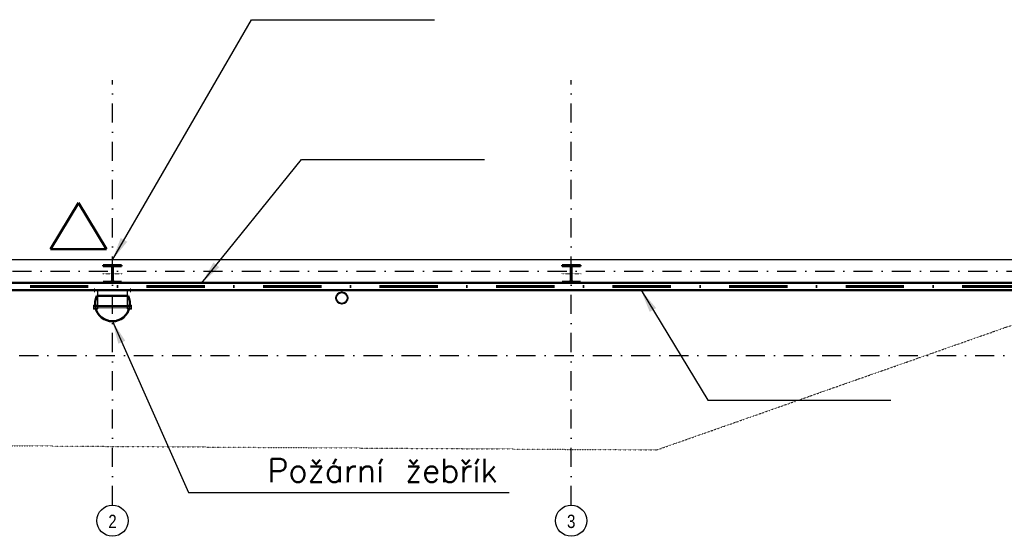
# Model space of a CAD drawing. Header units: millimetres. Extents: x 2886542 to 7567581, y -792623 to 134766.
# Tile 169 of 256: x 4502273 to 4515151, y -322743 to -315988. Entities that reach past the tile are written whole.
import ezdxf
from ezdxf.enums import TextEntityAlignment as Align

# ---------------------------------------------------------------- set-up
doc = ezdxf.new("R2010")
doc.units = ezdxf.units.MM
for name, pattern in [('ACAD_ISO04W100', [30, 24, -3, 0, -3]), ('DASHDOT', [1, 0.5, -0.25, 0, -0.25]), ('DASHDOTX2', [50.8, 25.4, -12.7, 0, -12.7]), ('DOT', [0.25, 0, -0.25])]:
    doc.linetypes.add(name, pattern=pattern)
for name, color, linetype, lineweight in [('CKPROSTUPY_NADROVINOU', 7, 'DASHDOT', 25), ('CKRASTR_POPIS', 3, 'Continuous', 25), ('CKSTENY_PODROVINOU', 7, 'Continuous', 25), ('CKSTENY_REZ', 6, 'Continuous', 50), ('CSPROFILY_OSY', 1, 'DASHDOT', 18), ('CSPROFILY_REZY', 4, 'Continuous', 50), ('pohledy', 7, 'Continuous', 25), ('požární žebřík', 201, 'Continuous', 15), ('ZTI-DEŠŤOVÁ-KANALIZACE', 210, 'Continuous', 40)]:
    doc.layers.add(name, color=color, linetype=linetype, lineweight=lineweight)
doc.layers.add('požárničina', color=10, linetype='Continuous')
doc.styles.add('ARIAL', font='arial.ttf')
doc.styles.add('ROMANT', font='romant')
doc.styles.get("Standard").update_dxf_attribs({"font": 'arial.ttf'})
doc.dimstyles.new('úhlová', dxfattribs={"dimscale": 0.2, "dimtxt": 2.5, "dimasz": 1.5, "dimexe": 0, "dimexo": 3, "dimgap": 1, "dimtad": 1, "dimdec": 0, "dimzin": 0, "dimdsep": 46, "dimtxsty": 'ROMANT', "dimcen": 5, "dimclrd": 256, "dimclre": 256, "dimclrt": 7, "dimadec": 1, "dimazin": 0, "dimtfac": 1, "dimtdec": 0, "dimtix": 1, "dimtmove": 2, "dimatfit": 3, "dimfxl": 0, "dimtvp": 2, "dimtolj": 1, "dimtzin": 0, "dimarcsym": 0})

# ---------------------------------------------------------------- blocks, each defined once
blk = doc.blocks.new('CK_S_EXT_HEAHEA240')
for p, q in [((-120, 115), (120, 115)), ((-120, 115), (-120, 103)), ((-120, 103), (-24.75, 103)), ((-3.75, -82), (-3.75, 82)), ((3.75, -82), (3.75, 82)), ((120, 103), (24.75, 103)), ((120, 115), (120, 103)), ((-120, -115), (-120, -103)), ((-120, -103), (-24.75, -103)), ((-120, -115), (120, -115)), ((120, -103), (24.75, -103)), ((120, -115), (120, -103))]:
    blk.add_line(p, q)
for centre, start, end in [((-24.75, 82), 0, 90), ((24.75, 82), 90, 180), ((-24.75, -82), 270, 0), ((24.75, -82), 180, 270)]:
    blk.add_arc(centre, 21, start, end)

msp = doc.modelspace()

# ---------------------------------------------------------------- linework, layer by layer
at = {"layer": 'CKPROSTUPY_NADROVINOU', "color": 0, "ltscale": 500}
for p, q in [((4503486, -322334.7), (4503486, -316776.5)), ((4509486, -322334.7), (4509486, -316776.5)), ((4486173.3, -319276.5), (4523486, -319276.5)), ((4497266, -320376.5), (4521916, -320376.5))]:
    msp.add_line(p, q, dxfattribs=at)
at = {"layer": 'CKRASTR_POPIS', "color": 0}
for centre in [(4503486, -322538.6), (4509486, -322538.6)]:
    msp.add_circle(centre, 203.9, dxfattribs=at)
at = {"layer": 'CKSTENY_PODROVINOU', "color": 0}
msp.add_line((4534201, -319126.5), (4497666, -319126.5), dxfattribs=at)
at = {"layer": 'CKSTENY_REZ', "color": 0}
for p, q in [((4497366, -319426.5), (4534201, -319426.5)), ((4497266, -319526.5), (4522766, -319526.5))]:
    msp.add_line(p, q, dxfattribs=at)
at = {"layer": 'CSPROFILY_OSY', "color": 0}
for p, q in [((4503486, -319186.5), (4503486, -319436.5)), ((4509486, -319186.5), (4509486, -319436.5)), ((4503616, -319311.5), (4503356, -319311.5)), ((4509616, -319311.5), (4509356, -319311.5))]:
    msp.add_line(p, q, dxfattribs=at)
at = {"layer": 'pohledy', "color": 0, "linetype": 'DOT', "ltscale": 2}
for p, q in [((4510603.8, -321613.3), (4516546, -319526.5)), ((4497266, -321526.5), (4510603.8, -321613.3))]:
    msp.add_line(p, q, dxfattribs=at)
at = {"layer": 'požárničina', "linetype": 'ACAD_ISO04W100', "lineweight": 50, "ltscale": 50, "extrusion": (0, 0, -1)}
for p, q in [((4502677, -318990.4), (4503042.2, -318383.5)), ((4503407.4, -318990.4), (4503042.2, -318383.5)), ((4502677, -318990.4), (4503407.4, -318990.4))]:
    msp.add_line(p, q, dxfattribs=at)
at = {"layer": 'požárničina', "linetype": 'DASHDOTX2', "lineweight": 60, "ltscale": 30}
msp.add_line((4522983, -319476), (4497315.5, -319476), dxfattribs=at)
at = {"layer": 'požárničina', "color": 1, "linetype": 'Continuous', "lineweight": 50}
msp.add_line((4503690, -319600.6), (4503282.1, -319600.6), dxfattribs=at)
msp.add_arc((4503486, -319703), 228.2, 153.32908, 26.67092, dxfattribs=at)
at = {"layer": 'požární žebřík', "color": 0}
for points in [[(4503249.8, -319551.3), (4503249.8, -319502.2)], [(4503722.2, -319551.3), (4503722.2, -319502.2)], [(4503215.7, -319526.5), (4503294.3, -319526.5), (4503294.3, -319767.5)], [(4503215.7, -319526.5), (4503215.7, -319532.5)], [(4503215.7, -319532.5), (4503288.3, -319532.5), (4503288.3, -319767.5)], [(4503756.4, -319526.5), (4503677.8, -319526.5), (4503677.8, -319767.5)], [(4503756.4, -319532.5), (4503683.8, -319532.5), (4503683.8, -319767.5)], [(4503756.4, -319532.5), (4503756.4, -319526.5)], [(4503288.3, -319772), (4503238.3, -319722)], [(4503288.3, -319722), (4503238.3, -319772)], [(4503238.3, -319739.6), (4503733.8, -319739.6)], [(4503733.8, -319772), (4503683.8, -319722)], [(4503733.8, -319722), (4503683.8, -319772)], [(4503294.3, -319767.5), (4503288.3, -319767.5)], [(4503677.8, -319767.5), (4503683.8, -319767.5)]]:
    msp.add_lwpolyline(points, dxfattribs=at)
for points in [[(4503238.3, -319722), (4503238.3, -319772), (4503288.3, -319772), (4503288.3, -319722)], [(4503288.3, -319723.6), (4503683.8, -319723.6), (4503683.8, -319755.6), (4503288.3, -319755.6)], [(4503683.8, -319722), (4503683.8, -319772), (4503733.8, -319772), (4503733.8, -319722)]]:
    msp.add_lwpolyline(points, close=True, dxfattribs=at)
for centre in [(4503263.3, -319747), (4503708.8, -319747)]:
    msp.add_circle(centre, 25, dxfattribs=at)
at = {"layer": 'ZTI-DEŠŤOVÁ-KANALIZACE', "color": 0}
msp.add_circle((4506485.4, -319626.5), 75, dxfattribs=at)

# ---------------------------------------------------------------- block references
at = {"layer": 'CSPROFILY_REZY', "color": 0, "rotation": 180}
for p in [(4503486, -319311.5), (4509486, -319311.5)]:
    msp.add_blockref('CK_S_EXT_HEAHEA240', p, dxfattribs=at)

# ---------------------------------------------------------------- texts
at = {"layer": 'CKRASTR_POPIS', "color": 0, "style": 'ARIAL', "width": 0.8}
for s, p in [('2', (4503486, -322547.1)), ('3', (4509486, -322547.1))]:
    msp.add_text(s, height=175, dxfattribs=at).set_placement(p, align=Align.MIDDLE)
at = {"layer": 'požárničina', "color": 1, "lineweight": 30, "insert": (4508523.7, -321727.9), "char_height": 307.125, "width": 715494.708, "attachment_point": 3}
msp.add_mtext('{\\Ftxt,bigfont|c238;Požární žebřík}', dxfattribs=at)

# ---------------------------------------------------------------- leaders
at = {"layer": 'požárničina'}
for points in [[(4503486, -319126.5), (4505303.7, -315988), (4507696.9, -315988)], [(4504656.5, -319426.5), (4505957.2, -317816.6), (4508350.4, -317816.6)], [(4510399.2, -319526.5), (4511272.2, -320964.1), (4513665.4, -320964.1)], [(4503486, -319931.2), (4504481.7, -322167.9), (4508674.5, -322167.9)]]:
    msp.add_leader(points, dimstyle='úhlová', override={"dimasz": 1500, "dimgap": 1, "dimtad": 0}, dxfattribs=at)

doc.saveas('drawing.dxf')
